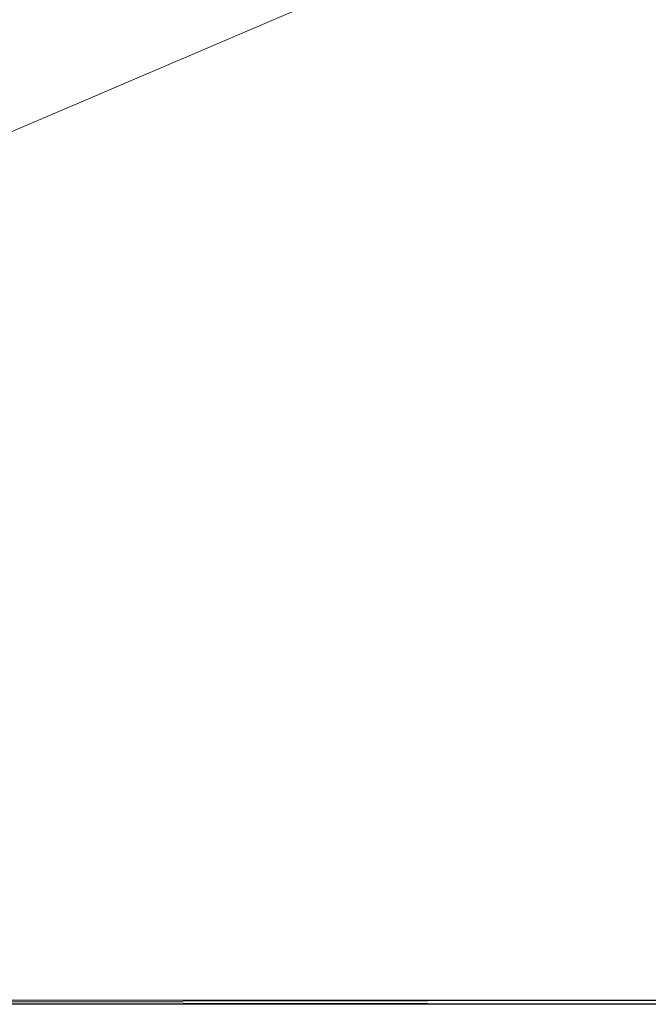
# Model space of a CAD drawing. Header units: inches. Extents: x -304 to 162, y 376 to 514.
# Tile 192 of 216: x 67 to 80, y 403 to 424. Entities that reach past the tile are written whole.
import ezdxf

# ---------------------------------------------------------------- set-up
doc = ezdxf.new("R2010")
doc.units = ezdxf.units.IN
doc.header["$LTSCALE"] = 0.366967
doc.header["$MEASUREMENT"] = 0
doc.layers.add('CET color Burlywood4', color=7, linetype='Continuous', true_color=0x8d7057)
doc.layers.add('CET color Grey80', color=7, linetype='Continuous', true_color=0xcdcec9)
doc.layers.add('CET Default', color=7, linetype='Continuous')

# ---------------------------------------------------------------- blocks, each defined once
blk = doc.blocks.new('*C6')
at = {"layer": 'CET color Burlywood4', "linetype": 'Continuous', "lineweight": 0}
mesh = blk.add_polyface(dxfattribs=at)
corners = [(59.961, 62.563, 28.05), (0.039, 36.939, 28.05), (0.039, 62.563, 28.05), (59.961, 36.939, 28.05)]
mesh.append_faces([[corners[k] for k in face] for face in [(0, 1, 2, 0)]], dxfattribs={"vtx0": -1, "vtx3": -1})
mesh.append_faces([[corners[k] for k in face] for face in [(0, 3, 1, 0)]], dxfattribs={"vtx2": -1})
at = {"layer": 'CET color Grey80', "linetype": 'Continuous', "lineweight": 0}
mesh = blk.add_polyface(dxfattribs=at)
corners = [(0.039, 62.563, 28.05), (59.961, 62.563, 28.05), (59.961, 62.563, 29.3), (0.039, 62.563, 29.3), (59.961, 62.65, 29.22), (0.039, 62.65, 29.22), (59.961, 62.65, 28.13), (0.039, 62.65, 28.13)]
mesh.append_faces([[corners[k] for k in face] for face in [(0, 2, 3, 0), (3, 4, 5, 3), (5, 6, 7, 5), (7, 1, 0, 7)]], dxfattribs={"vtx0": -1, "vtx3": -1})
mesh.append_faces([[corners[k] for k in face] for face in [(0, 1, 2, 0), (3, 2, 4, 3), (5, 4, 6, 5), (7, 6, 1, 7)]], dxfattribs={"vtx2": -1})
mesh = blk.add_polyface(dxfattribs=at)
corners = [(59.961, 62.563, 29.3), (0.039, 62.563, 29.3), (0.039, 36.939, 29.3), (59.961, 36.939, 29.3)]
mesh.append_faces([[corners[k] for k in face] for face in [(0, 2, 3, 0)]], dxfattribs={"vtx0": -1, "vtx3": -1})
mesh.append_faces([[corners[k] for k in face] for face in [(0, 1, 2, 0)]], dxfattribs={"vtx2": -1})
blk = doc.blocks.new('*C43')
at = {"layer": 'CET Default', "linetype": 'Continuous', "lineweight": 0, "rotation": 359.9999999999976}
blk.add_blockref('*C6', (171.332, 404.012, 0), dxfattribs=at)

msp = doc.modelspace()

# ---------------------------------------------------------------- block references
at = {"layer": 'CET Default', "linetype": 'Continuous', "lineweight": 0, "rotation": 180}
msp.add_blockref('*C43', (257.133, 870.114), dxfattribs=at)

doc.saveas('drawing.dxf')
